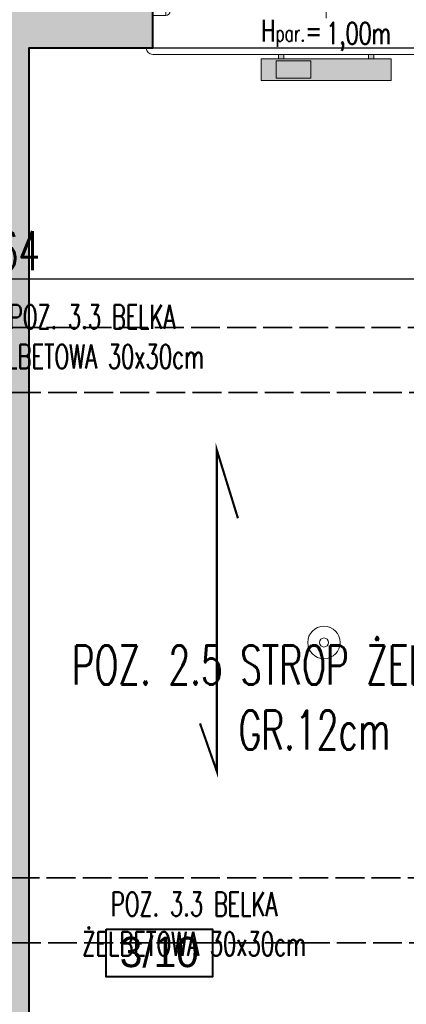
# Model space of a CAD drawing. Header units: millimetres. Extents: x 49320 to 60117, y -4209 to 20568.
# Tile 72 of 252: x 52487 to 52666, y -2096 to -1642. Entities that reach past the tile are written whole.
import ezdxf
from ezdxf.enums import TextEntityAlignment as Align

# ---------------------------------------------------------------- set-up
doc = ezdxf.new("R2010")
doc.units = ezdxf.units.MM
doc.linetypes.add('ACAD_ISO02W100', pattern=[15, 12, -3])
doc.layers.add('_AA powierzchnia', color=3, linetype='Continuous', lineweight=25, plot=False)
doc.layers.add('_HD-POMOC_1', color=251, linetype='Continuous', lineweight=0, plot=False)
for name, color, linetype, lineweight in [('_HD-ELE_PPOŻ', 251, 'Continuous', 30), ('_HD-OKNA', 251, 'Continuous', 0), ('_HD-OPISY', 251, 'Continuous', 0), ('_HD-SAN_CO', 251, 'Continuous', 30), ('_HD-SZKŁO_WIDOK', 251, 'Continuous', 18), ('_HD-TWORZYWA_SZTUCZNE_WIDOK', 251, 'Continuous', 18), ('_mt_opisy konstrukcyjne', 7, 'Continuous', 25)]:
    doc.layers.add(name, color=color, linetype=linetype, lineweight=lineweight)
for name, color, linetype, lineweight, true_color in [('_HD-KRESKOWANIE_PEŁNE', 7, 'Continuous', 0, 0xbfbfbf), ('_HD-PRZEKRÓJ_BUDOWLANA', 7, 'Continuous', 40, 0x616161), ('_mt_naproża i podciągi', 7, 'ACAD_ISO02W100', 35, 0xdf3081)]:
    doc.layers.add(name, color=color, linetype=linetype, lineweight=lineweight, true_color=true_color)
doc.layers.add('_mt_wymiary konstr', color=3, linetype='Continuous')
doc.styles.add('100', font='romans.shx', dxfattribs={"width": 0.65, "height": 18})
doc.styles.add('50', font='romans.shx', dxfattribs={"width": 0.65, "height": 11})
doc.styles.add('_HD_Calibri', font='txt')
doc.styles.add('_HD_Romans', font='romans.shx', dxfattribs={"width": 0.7, "height": 18})
doc.dimstyles.new('k100', dxfattribs={"dimtxt": 18, "dimasz": 7, "dimexe": 10, "dimexo": 20, "dimgap": 4, "dimtad": 1, "dimdec": 1, "dimrnd": 0.5, "dimzin": 9, "dimdsep": 46, "dimtxsty": 'Standard', "dimcen": 12.534, "dimclrd": 256, "dimclre": 256, "dimclrt": 7, "dimadec": 0, "dimazin": 0, "dimtfac": 1, "dimtdec": 1, "dimtmove": 2, "dimatfit": 3, "dimfxl": 30, "dimfxlon": 1, "dimtolj": 1, "dimtzin": 0, "dimarcsym": 0})

# ---------------------------------------------------------------- blocks, each defined once
blk = doc.blocks.new('*U10')
at = {"layer": '_HD-OPISY'}
for p, q in [((80, -13), (80, 13.24)), ((80, -57), (80, -13))]:
    blk.add_line(p, q, dxfattribs=at)
at = {"layer": '_HD-SZKŁO_WIDOK'}
for p, q in [((154, 10), (6, 10)), ((154, 8.5), (6, 8.5)), ((154, 3.5), (6, 3.5)), ((154, 2), (6, 2))]:
    blk.add_line(p, q, dxfattribs=at)
at = {"layer": '_HD-TWORZYWA_SZTUCZNE_WIDOK'}
for p, q in [((0, 30), (80, 30)), ((80, 30), (160, 30)), ((0, 12), (6, 12)), ((6, 12), (6, 0)), ((160, 12), (154, 12)), ((154, 12), (154, 0)), ((7.5, 8.5), (7.5, 3.5)), ((152.5, 8.5), (152.5, 3.5)), ((0, 0), (6, 0)), ((160, 0), (154, 0)), ((0, -31), (80, -31)), ((160, -31), (80, -31))]:
    blk.add_line(p, q, dxfattribs=at)
for centre, radius, start, end in [((0, 27), 3, 90, 180), ((160, 27), 3, 0, 90), ((6, 10), 2, 0, 90), ((154, 10), 2, 90, 180), ((6, 2), 2, 270, 0), ((154, 2), 2, 180, 270), ((0, -28), 3, 180, 270), ((160, -28), 3, 270, 0)]:
    blk.add_arc(centre, radius, start, end, dxfattribs=at)
at = {"layer": '_HD-OPISY', "insert": (110, 20.24), "char_height": 10, "width": 33.4799, "attachment_point": 4, "rotation": 180, "style": '_HD_Romans'}
blk.add_mtext('\\pxql;H{\\H0.75x;par.}=', dxfattribs=at)
at = {"layer": '_HD-OPISY', "style": '_HD_Romans', "width": 0.7}
blk.add_attdef('PARAPET', text='', height=10, rotation=180, dxfattribs=at).set_placement((80, 20.24), align=Align.MIDDLE_LEFT)
blk.add_attdef('WYSOKOŚĆ', text='', height=10, rotation=270, dxfattribs=at).set_placement((77.5, -44.5), align=Align.TOP_CENTER)
blk.add_attdef('SZEROKOŚĆ', text='', height=10, rotation=270, dxfattribs=at).set_placement((80, -44.5), align=Align.BOTTOM_CENTER)
blk = doc.blocks.new('*D1607')
at = {"layer": '_mt_wymiary konstr', "lineweight": -2, "ltscale": 3}
for p, q in [((52199.58, -1764), (52199.58, -1751.63)), ((52763.58, -1764), (52763.58, -1751.63)), ((52206.58, -1761.63), (52756.58, -1761.63))]:
    blk.add_line(p, q, dxfattribs=at)
at = {"layer": '_mt_wymiary konstr'}
for points in [[(52206.58, -1760.46), (52206.58, -1762.8), (52199.58, -1761.63)], [(52756.58, -1762.8), (52756.58, -1760.46), (52763.58, -1761.63)]]:
    blk.add_solid(points, dxfattribs=at)
at = {"layer": 'Defpoints', "color": 0}
for p in [(52763.58, -1761.63), (52199.58, -1784), (52763.58, -1784)]:
    blk.add_point(p, dxfattribs=at)
at = {"layer": '_mt_wymiary konstr', "color": 7, "insert": (52481.58, -1748.63), "char_height": 18, "attachment_point": 5, "style": '100'}
blk.add_mtext('\\A1;564', dxfattribs=at)

msp = doc.modelspace()

# ---------------------------------------------------------------- hatches: boundary and pattern name
at = {"layer": '_HD-KRESKOWANIE_PEŁNE', "ltscale": 3, "transparency": 33554687}
h = msp.add_hatch(color=256, dxfattribs=at)
h.dxf.hatch_style = 1
h.paths.add_polyline_path([(52479.58, -1655), (52479.58, -2272), (52413.56, -2272), (52409.88, -2272), (52411.08, -2271.5), (52411.08, -2306.5), (52596.58, -2307), (52596.58, -2295), (52596.58, -2272), (52491.58, -2272), (52491.58, -2045), (52491.58, -1655), (52548.58, -1655), (52548.58, -1628), (52548.58, -1612), (52415.58, -1612), (52415.58, -1628), (52415.58, -1640), (52415.58, -1655), (52479.58, -1655)])
at = {"layer": '_HD-KRESKOWANIE_PEŁNE', "transparency": 33554687}
h = msp.add_hatch(color=256, dxfattribs=at)
h.dxf.hatch_style = 1
h.paths.add_polyline_path([(52598.58, -1660), (52598.58, -1670), (52658.58, -1670), (52658.58, -1660)])
h.paths.add_polyline_path([(52606.58, -1660), (52606.58, -1658), (52609.08, -1658), (52609.08, -1660)])
h.paths.add_polyline_path([(52650.58, -1660), (52650.58, -1658), (52648.08, -1658), (52648.08, -1660)])

# ---------------------------------------------------------------- linework, layer by layer
at = {"layer": '_AA powierzchnia', "ltscale": 3}
msp.add_lwpolyline([(52491.58, -1655), (52763.58, -1655), (52763.58, -2049), (52757.58, -2049), (52757.58, -2272), (52491.58, -2272), (52491.58, -1655)], dxfattribs=at)
at = {"layer": '_HD-ELE_PPOŻ', "linetype": 'ByBlock', "lineweight": 0}
for radius in [7.5, 2.08]:
    msp.add_circle((52627.58, -1929.4), radius, dxfattribs=at)
at = {"layer": '_HD-POMOC_1', "ltscale": 3}
for points in [[(52491.58, -2035), (52491.58, -1655), (52763.58, -1655), (52763.58, -2049), (52757.58, -2049), (52757.58, -2272), (52596.58, -2272)], [(52586.58, -2272), (52491.58, -2272), (52491.58, -2045)]]:
    msp.add_lwpolyline(points, dxfattribs=at)
at = {"layer": '_HD-PRZEKRÓJ_BUDOWLANA', "ltscale": 1.5}
msp.add_lwpolyline([(52586.58, -2272), (52491.58, -2272), (52491.58, -2045), (52491.58, -2045), (52491.58, -2035), (52491.58, -2035), (52491.58, -1655), (52548.58, -1655), (52548.58, -1628), (52551.58, -1628), (52551.58, -1600), (52412.58, -1600), (52412.58, -1628), (52415.58, -1628), (52415.58, -1655), (52479.58, -1655), (52479.58, -2035), (52479.58, -2035), (52479.58, -2272), (52479.58, -2272), (52477.58, -2272), (52477.58, -2272), (52477.58, -2272), (52411.08, -2272)], dxfattribs=at)
at = {"layer": '_HD-PRZEKRÓJ_BUDOWLANA'}
msp.add_lwpolyline([(52527.08, -2061.73), (52576.08, -2061.73), (52576.08, -2083.73), (52527.08, -2083.73)], close=True, dxfattribs=at)
at = {"layer": '_HD-SAN_CO', "lineweight": 20}
for points in [[(52606.58, -1660), (52606.58, -1658), (52609.08, -1658), (52609.08, -1660), (52606.58, -1660)], [(52650.58, -1660), (52650.58, -1658), (52648.08, -1658), (52648.08, -1660), (52650.58, -1660)]]:
    msp.add_lwpolyline(points, dxfattribs=at)
for points in [[(52598.58, -1660), (52598.58, -1660), (52598.58, -1670), (52658.58, -1670), (52658.58, -1660)], [(52605.58, -1661), (52605.58, -1661), (52605.58, -1669), (52621.58, -1669), (52621.58, -1661)]]:
    msp.add_lwpolyline(points, close=True, dxfattribs=at)
at = {"layer": '_mt_naproża i podciągi', "ltscale": 1.111111}
for points in [[(52199.58, -1784), (52763.58, -1784), (52763.58, -1814), (52199.58, -1814)], [(52199.58, -2038), (52763.58, -2038), (52763.58, -2068), (52199.58, -2068)]]:
    msp.add_lwpolyline(points, close=True, dxfattribs=at)
at = {"layer": '_mt_opisy konstrukcyjne', "color": 3, "const_width": 1}
msp.add_lwpolyline([(52570.38, -1966.74), (52578.15, -1988.89), (52578.15, -1840.59), (52587.88, -1872.07)], dxfattribs=at)

# ---------------------------------------------------------------- block references
at = {"layer": '_HD-OKNA', "rotation": 180}
msp.add_blockref('*U10', (52708.58, -1628), dxfattribs=at).add_auto_attribs({'SZEROKOŚĆ': '160', 'WYSOKOŚĆ': '160', 'PARAPET': '1,00m'})

# ---------------------------------------------------------------- texts
at = {"layer": '_HD-OPISY', "style": '_HD_Calibri'}
msp.add_attdef('3/10', text='numer', height=14, dxfattribs=at).set_placement((52551.58, -2072.23), align=Align.MIDDLE_CENTER)
at = {"layer": '_mt_opisy konstrukcyjne', "attachment_point": 8}
for s, insert, char_height, width, style in [('\\pxqc,t11,12;POZ. 3.3 BELKA \\PŻELBETOWA 30x30cm', (52520.61, -1802.95), 11, 189.3949, '50'), ('\\pxqc,t11,12;POZ. 2.5 STROP ŻELBETOWY GR.12cm ', (52623.23, -1978.8), 18, 283.2933, '100'), ('\\pxqc,t11,12;POZ. 3.3 BELKA \\PŻELBETOWA 30x30cm', (52567.67, -2074), 11, 189.3949, '50')]:
    msp.add_mtext(s, dxfattribs=dict(at, insert=insert, char_height=char_height, width=width, style=style))

# ---------------------------------------------------------------- dimensions: what is measured, and where the dimension line sits
at = {"layer": '_mt_wymiary konstr', "ltscale": 3}
dim = msp.add_linear_dim(base=(52763.58, -1761.63), p1=(52199.58, -1784), p2=(52763.58, -1784), dimstyle='k100', override={"dimtxsty": '100'}, dxfattribs=at)
dim.commit()
dim.dimension.update_dxf_attribs({"geometry": '*D1607', "text_midpoint": (52481.58, -1748.63)})

doc.saveas('drawing.dxf')
